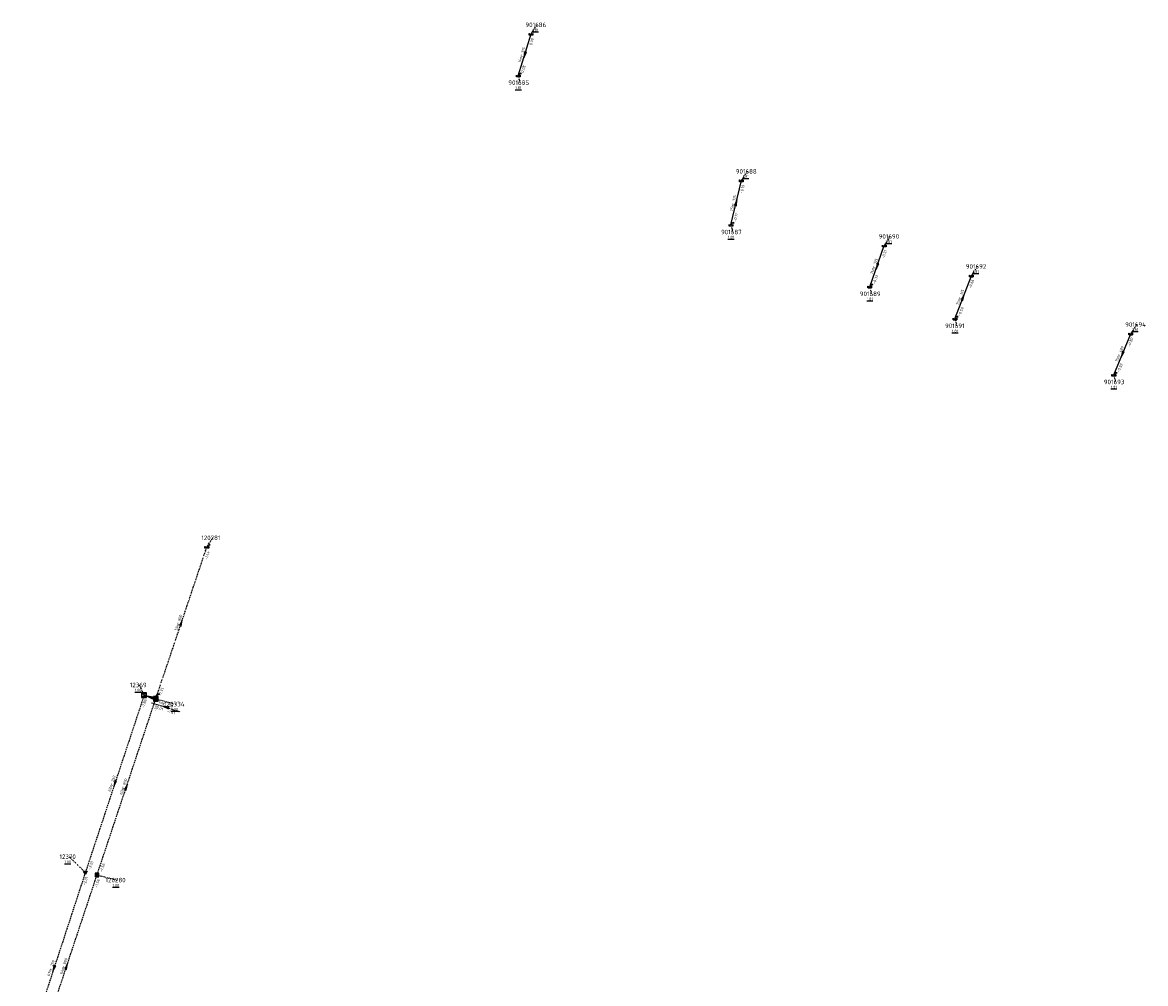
# Model space of a CAD drawing. Extents: x 188323 to 208361, y 565368 to 574910.
# Tile 80 of 256: x 200006 to 200378, y 570398 to 570716. Entities that reach past the tile are written whole.
import ezdxf

# ---------------------------------------------------------------- set-up
doc = ezdxf.new("R2010")
doc.units = 0
for name, pattern in [('BORDER', [1.75, 0.5, -0.25, 0.5, -0.25, 0, -0.25]), ('DASHDOT', [1, 0.5, -0.25, 0, -0.25]), ('DASHED', [0.75, 0.5, -0.25])]:
    doc.linetypes.add(name, pattern=pattern)
doc.layers.get('0').update_dxf_attribs({"linetype": 'CONTINUOUS'})
for name, color, linetype in [('RIO-AFM', 7, 'CONTINUOUS'), ('RIO-BOK', 7, 'CONTINUOUS'), ('RIO-DET', 7, 'CONTINUOUS'), ('RIO-KNP', 7, 'CONTINUOUS'), ('RIO-KNR', 7, 'CONTINUOUS'), ('RIO-LAG', 7, 'CONTINUOUS'), ('RIO-LAG_1B', 7, 'DASHED'), ('RIO-LAG_2B', 7, 'DASHED'), ('RIO-LAG_4', 7, 'BORDER'), ('RIO-LEN', 7, 'CONTINUOUS'), ('RIO-MVD', 1, 'CONTINUOUS'), ('RIO-VRB', 6, 'DASHDOT'), ('RIO-VRH', 7, 'CONTINUOUS')]:
    doc.layers.add(name, color=color, linetype=linetype)
doc.styles.add('RIO-TXT', font='isocp.shx')

# ---------------------------------------------------------------- blocks, each defined once
blk = doc.blocks.new('L_VHR')
blk.add_lwpolyline([(-0.5, 0), (0.5, 0), (-0.5, 0.15), (-0.5, -0.15), (0.5, 0)])
blk = doc.blocks.new('K_IPR')
blk.add_lwpolyline([(-0.5, -0.5), (0.5, -0.5), (0.5, 0.5), (-0.5, 0.5)], close=True)
blk.add_solid([(-0.5, 0.5), (0.5, 0.5), (-0.5, -0.5), (0.5, -0.5)])
at = {"style": 'RIO-TXT', "flags": 1}
blk.add_attdef('KNOOPNAAM', (2, 2), '', height=1, dxfattribs=at)
blk = doc.blocks.new('K_UTB')
blk.add_lwpolyline([(0.5, 0.15), (0.5, -0.3), (-0.5, -0.3), (-0.5, 0.15), (-0.45, 0.15), (-0.45, -0.25), (0, -0.25), (0.45, -0.25), (0.45, 0.15)], close=True)
blk.add_lwpolyline([(0.85, 0.6), (0.55, 0.65), (0.614828, 0.459583), (0.850842, 0.598937)])
blk.add_arc((0.85, -0.25), 0.85, 90, 180)
at = {"style": 'RIO-TXT', "flags": 1}
blk.add_attdef('KNOOPNAAM', (2, 2), '', height=1, dxfattribs=at)
blk = doc.blocks.new('K_OVL')
for points in [[(0.6, 0.6), (-0.6, 0.6), (-0.6, -0.6), (0.6, -0.6)], [(1, 1.25), (0.474823, 0.983111), (0.413034, 1.369554)]]:
    blk.add_lwpolyline(points, close=True)
blk.add_arc((0.81571, 0.439293), 0.83139, 77.193131, 168.854604)
blk.add_solid([(-0.6, 0.6), (0.6, 0.6), (-0.6, -0.6), (0.6, -0.6)])
at = {"style": 'RIO-TXT', "flags": 1}
blk.add_attdef('KNOOPNAAM', (2, 2), '', height=1, dxfattribs=at)
blk = doc.blocks.new('K_DRL')
for p, q in [((-0.65, 0.65), (-0.65, -0.65)), ((0.65, 0.65), (-0.65, 0.65)), ((-0.65, 0.35), (0.65, 0.35)), ((0.65, -0.65), (0.65, 0.65)), ((0.65, -0.35), (-0.65, -0.35)), ((-0.65, -0.65), (0.65, -0.65))]:
    blk.add_line(p, q)
for points in [[(-0.65, 0.65), (0.65, 0.65), (-0.65, 0.35), (0.65, 0.35)], [(-0.65, -0.35), (0.65, -0.35), (-0.65, -0.65), (0.65, -0.65)]]:
    blk.add_solid(points)
at = {"style": 'RIO-TXT', "flags": 1}
blk.add_attdef('KNOOPNAAM', (2, 2), '', height=1, dxfattribs=at)
blk = doc.blocks.new('K_IPD')
blk.add_lwpolyline([(-0.496027, 0.307994), (0.503973, 0.307994), (0.003973, -0.558031)], close=True)
blk.add_solid([(-0.496027, 0.307994), (0.503973, 0.307994), (0.003973, -0.558031)])
at = {"style": 'RIO-TXT', "flags": 1}
blk.add_attdef('KNOOPNAAM', (2, 2), '', height=1, dxfattribs=at)
blk = doc.blocks.new('42_01______12369___c2120334__c1')
at = {"layer": 'RIO-LAG_1B'}
blk.add_line((0, 0), (9.354, -2.991), dxfattribs=at)
at = {"layer": 'RIO-VRH', "xscale": 2, "yscale": 2, "zscale": 2, "rotation": 522.2356}
blk.add_blockref('L_VHR', (4.677, -1.4955), dxfattribs=at)
at = {"layer": 'RIO-AFM', "style": 'RIO-TXT'}
blk.add_text('r 250', height=0.9, rotation=342.2356, dxfattribs=at).set_placement((3.8004, -0.6901))
at = {"layer": 'RIO-BOK', "style": 'RIO-TXT'}
for s, p in [('-2.01', (0.907, -1.7598)), ('-1.61', (5.0218, -3.0753))]:
    blk.add_text(s, height=0.9, rotation=342.2356, dxfattribs=at).set_placement(p)
at = {"layer": 'RIO-LEN', "style": 'RIO-TXT'}
blk.add_text('4m', height=0.9, rotation=342.2356, dxfattribs=at).set_placement((2.2574, -0.1968))

msp = doc.modelspace()

# ---------------------------------------------------------------- linework, layer by layer
at = {"layer": 'RIO-LAG'}
for p, q in [((200170.336, 570698.432), (200174.576, 570712.256)), ((200240.848, 570648.96), (200244.304, 570663.68)), ((200286.848, 570628.48), (200291.664, 570642.112)), ((200315.104, 570617.856), (200320.544, 570632.128)), ((200367.744, 570599.232), (200373.36, 570612.864))]:
    msp.add_line(p, q, dxfattribs=at)
at = {"layer": 'RIO-LAG_1B'}
for p, q in [((200046.32, 570493.12), (200050.192, 570491.904)), ((200030.72, 570433.536), (200050.192, 570491.904)), ((200010.576, 570372.928), (200030.72, 570433.536))]:
    msp.add_line(p, q, dxfattribs=at)
at = {"layer": 'RIO-LAG_2B'}
for p, q in [((200046.32, 570493.12), (200026.848, 570434.368)), ((200026.848, 570434.368), (200006, 570370.752))]:
    msp.add_line(p, q, dxfattribs=at)
at = {"layer": 'RIO-LAG_4'}
msp.add_line((200050.192, 570491.904), (200067.12, 570542.208), dxfattribs=at)
at = {"layer": 'RIO-VRB'}
for p, q in [((200174.57, 570712.24), (200176.5464, 570715.2958)), ((200170.34, 570698.45), (200170.8735, 570696.1216)), ((200244.3, 570663.67), (200246.2764, 570666.7258)), ((200240.85, 570648.94), (200241.3835, 570646.6116)), ((200291.66, 570642.1), (200293.6364, 570645.1558)), ((200320.55, 570632.15), (200322.5264, 570635.2058)), ((200286.85, 570628.46), (200287.3835, 570626.1316)), ((200315.1, 570617.86), (200315.6335, 570615.5316)), ((200373.36, 570612.89), (200375.3364, 570615.9458)), ((200367.74, 570599.25), (200368.2735, 570596.9216)), ((200067.12, 570542.22), (200069.0964, 570545.2758)), ((200046.32, 570493.13), (200044.7819, 570496.4927)), ((200050.19, 570491.89), (200056.8382, 570490.17)), ((200026.85, 570434.35), (200021.4291, 570439.5964)), ((200030.72, 570433.55), (200037.3682, 570431.83))]:
    msp.add_line(p, q, dxfattribs=at)

# ---------------------------------------------------------------- block references
at = {"layer": 'RIO-DET'}
msp.add_blockref('42_01______12369___c2120334__c1', (200048.816, 570490.624), dxfattribs=at)
at = {"layer": 'RIO-KNP', "xscale": 1.25, "yscale": 1.25, "zscale": 1.25}
for name, p in [('K_UTB', (200174.576, 570712.256)), ('K_UTB', (200170.336, 570698.432)), ('K_UTB', (200244.304, 570663.68)), ('K_UTB', (200240.848, 570648.96)), ('K_UTB', (200291.664, 570642.112)), ('K_UTB', (200320.544, 570632.128)), ('K_UTB', (200286.848, 570628.48)), ('K_UTB', (200315.104, 570617.856)), ('K_UTB', (200373.36, 570612.864)), ('K_UTB', (200367.744, 570599.232)), ('K_UTB', (200067.12, 570542.208)), ('K_DRL', (200046.32, 570493.12)), ('K_OVL', (200050.192, 570491.904)), ('K_IPD', (200026.848, 570434.368)), ('K_IPR', (200030.72, 570433.536))]:
    msp.add_blockref(name, p, dxfattribs=at)
at = {"layer": 'RIO-VRH', "xscale": 2, "yscale": 2, "zscale": 2}
for p, rotation in [((200172.455, 570705.345), 252.9396), ((200242.575, 570656.305), 76.8103), ((200289.255, 570635.28), 250.5682), ((200317.825, 570625.005), 69.1169), ((200370.55, 570606.07), 247.6004), ((200058.655, 570517.055), 71.4009), ((200048.255, 570492.51), 522.2356), ((200036.585, 570463.74), 251.6661), ((200040.455, 570462.72), 71.5372), ((200016.425, 570402.565), 251.834), ((200020.645, 570403.23), 71.6117)]:
    msp.add_blockref('L_VHR', p, dxfattribs=dict(at, rotation=rotation))

# ---------------------------------------------------------------- texts
at = {"layer": 'RIO-AFM', "style": 'RIO-TXT'}
for s, rotation, p in [('r 315', 72.9396, (200171.7394, 570704.7172)), ('r 315', 76.8103, (200241.9034, 570655.6301)), ('r 315', 70.5682, (200288.5141, 570634.6823)), ('r 315', 69.1169, (200317.0692, 570624.4264)), ('r 400', 67.6004, (200369.7791, 570605.5114)), ('r 800', 71.4009, (200057.9228, 570516.4467)), ('r 250', 431.6661, (200035.8374, 570463.1338)), ('r 800', 71.5372, (200039.7243, 570462.11)), ('r 250', 431.834, (200015.6776, 570401.9569)), ('r 800', 71.6117, (200019.9151, 570402.619))]:
    msp.add_text(s, height=0.9, rotation=rotation, dxfattribs=at).set_placement(p)
at = {"layer": 'RIO-BOK', "style": 'RIO-TXT'}
for s, rotation, p in [('0.09', 72.9396, (200174.8643, 570708.4256)), ('0.08', 72.9396, (200172.0889, 570699.3777)), ('-0.19', 76.8103, (200244.7279, 570659.3579)), ('-0.17', 76.8103, (200242.5323, 570649.9836)), ('-0.31', 70.5682, (200291.6166, 570637.7673)), ('-0.33', 70.5682, (200288.6358, 570629.3145)), ('-0.66', 69.1169, (200320.397, 570627.8201)), ('-0.58', 69.1169, (200316.9069, 570618.669)), ('-0.80', 67.6004, (200373.0923, 570608.5652)), ('-0.82', 67.6004, (200369.5677, 570600.0109)), ('-1.44', 71.4009, (200067.1396, 570537.8872)), ('-1.35', 71.4009, (200051.9632, 570492.7704)), ('-1.86', 431.6661, (200046.325, 570488.8093)), ('-1.61', 71.5372, (200050.22, 570487.5573)), ('-2.01', 431.6661, (200028.6186, 570435.2397)), ('-1.56', 71.5372, (200032.4911, 570434.4346)), ('-2.01', 431.834, (200026.8646, 570430.03)), ('-1.56', 71.6117, (200030.7556, 570429.2173))]:
    msp.add_text(s, height=0.9, rotation=rotation, dxfattribs=at).set_placement(p)
at = {"layer": 'RIO-KNR', "style": 'RIO-TXT'}
for s, p in [('901686', (200172.7214, 570714.5458)), ('901685', (200167.0485, 570695.3716)), ('901688', (200242.4514, 570665.9758)), ('901687', (200237.5585, 570645.8616)), ('901690', (200289.8114, 570644.4058)), ('901692', (200318.7014, 570634.4558)), ('901689', (200283.5585, 570625.3816)), ('901691', (200311.8085, 570614.7816)), ('901694', (200371.5114, 570615.1958)), ('901693', (200364.4485, 570596.1716)), ('120281', (200065.2714, 570544.5258)), ('12369', (200041.5944, 570495.7427)), ('120334', (200053.0132, 570489.42)), ('12370', (200018.2416, 570438.8464)), ('120280', (200033.5432, 570431.08))]:
    msp.add_text(s, height=1.5, dxfattribs=at).set_placement(p)
at = {"layer": 'RIO-LEN', "style": 'RIO-TXT'}
for s, rotation, p in [('14m', 72.9396, (200171.106, 570702.6522)), ('15m', 76.8103, (200241.4108, 570653.5271)), ('14m', 70.5682, (200287.7957, 570632.6453)), ('15m', 69.1169, (200316.2995, 570622.4082)), ('15m', 67.6004, (200368.9562, 570603.5143)), ('53m', 71.4009, (200057.2342, 570514.3994)), ('62m', 431.6661, (200035.1595, 570461.0829)), ('62m', 71.5372, (200039.0405, 570460.061)), ('64m', 71.6117, (200019.234, 570400.5692)), ('67m', 431.834, (200015.0057, 570399.9041))]:
    msp.add_text(s, height=0.9, rotation=rotation, dxfattribs=at).set_placement(p)
at = {"layer": 'RIO-MVD', "style": 'RIO-TXT'}
for s, p in [('%%U1.81', (200175.0164, 570713.1458)), ('%%U1.81', (200169.3435, 570693.9716)), ('%%U1.81', (200244.7464, 570664.5758)), ('%%U1.81', (200239.8535, 570644.4616)), ('%%U1.81', (200292.1064, 570643.0058)), ('%%U1.81', (200320.9964, 570633.0558)), ('%%U1.81', (200285.8535, 570623.9816)), ('%%U1.81', (200314.1035, 570613.3816)), ('%%U1.81', (200373.8064, 570613.7958)), ('%%U1.81', (200366.7435, 570594.7716)), ('%%U1.00', (200043.2519, 570494.3427)), ('%%U1.00', (200055.3082, 570488.02)), ('%%U1.00', (200019.8991, 570437.4464)), ('%%U1.00', (200035.8382, 570429.68))]:
    msp.add_text(s, height=0.9, dxfattribs=at).set_placement(p)

doc.saveas('drawing.dxf')
